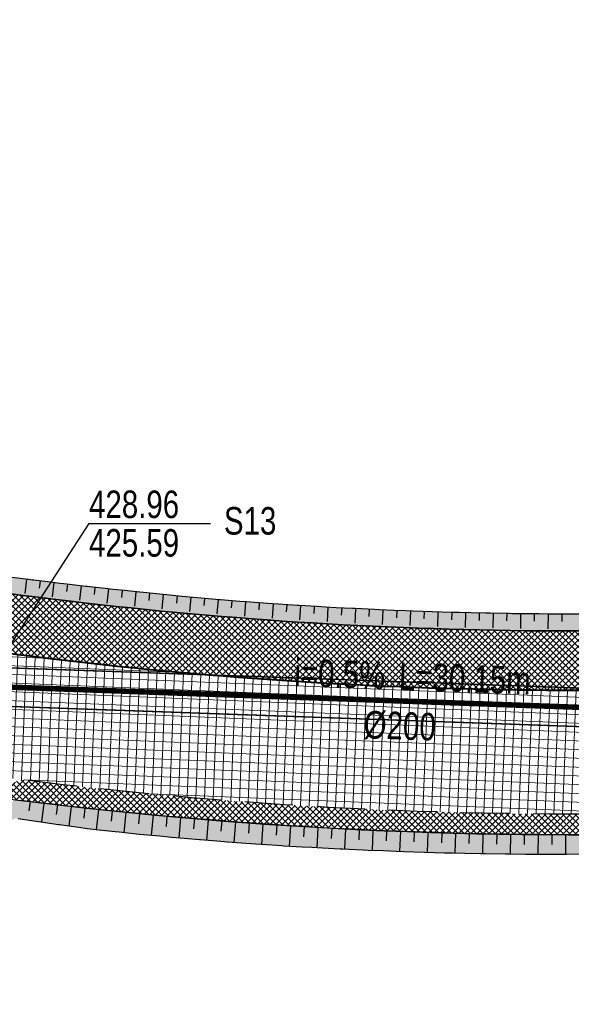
# Model space of a CAD drawing. Header units: metres. Extents: x 7331444 to 14836576, y 5479641 to 11132379.
# Tile 20 of 53: x 7418146 to 7418166, y 5566058 to 5566094. Entities that reach past the tile are written whole.
import ezdxf
from ezdxf.enums import TextEntityAlignment as Align

# ---------------------------------------------------------------- set-up
doc = ezdxf.new("R2010")
doc.units = ezdxf.units.M
doc.linetypes.add('1.5_0.5', pattern=[2, 1.5, -0.5])
doc.linetypes.add('DASHED2', pattern=[0.375, 0.25, -0.125])
for name, color, linetype, lineweight in [('$Koncepcja', 10, 'Continuous', 35), ('$Wymiarowanie', 7, 'Continuous', 9), ('projekt KS', 44, 'Continuous', 30)]:
    doc.layers.add(name, color=color, linetype=linetype, lineweight=lineweight)
for name, color, linetype in [('$ODNOŚNIKI', 7, 'Continuous'), ('$wysarzenie', 7, 'Continuous'), ('C-DROGI-KORYTARZE', 7, 'Continuous'), ('Zakres', 7, 'Continuous')]:
    doc.layers.add(name, color=color, linetype=linetype)

# ---------------------------------------------------------------- blocks, each defined once
blk = doc.blocks.new('droga Potiebni')
at = {"layer": '$Koncepcja', "lineweight": 9, "transparency": 33554610}
h = blk.add_hatch(dxfattribs=at)
h.set_pattern_fill('ANSI37', color=253, scale=0.05)
h.set_pattern_definition([(45, (0, 0), (-0.1122532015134, 0.1122532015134), []), (135, (0, 0), (-0.1122532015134, -0.1122532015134), [])])
h.paths.add_polyline_path([(7418342.136, 5566068.522), (7418341.406, 5566067.771), (7418358.945, 5566067.782), (7418358.945, 5566068.532)])
edge = h.paths.add_edge_path()
edge.add_line((7418225.189, 5566066.654), (7418224.479, 5566065.879))
edge.add_line((7418224.479, 5566065.879), (7418271.463, 5566067.5))
edge.add_arc((7418285.145, 5565670.736), 397, 90.03622, 91.97504, ccw=False)
edge.add_line((7418284.894, 5566067.735), (7418335.299, 5566067.767))
edge.add_line((7418335.299, 5566067.767), (7418334.523, 5566068.517))
edge.add_line((7418334.523, 5566068.517), (7418284.894, 5566068.485))
edge.add_arc((7418285.145, 5565670.736), 397.75, 90.03622, 91.97504)
edge.add_line((7418271.437, 5566068.249), (7418225.189, 5566066.654))
h.paths.add_polyline_path([(7418186.852, 5566065.332), (7418186.136, 5566064.55), (7418218.406, 5566065.67), (7418217.611, 5566066.393)])
edge = h.paths.add_edge_path()
edge.add_line((7418145.709, 5566065.965), (7418144.849, 5566065.319))
edge.add_arc((7418165.884, 5566226.956), 163, 262.5855, 271.97504)
edge.add_line((7418171.501, 5566064.053), (7418180.069, 5566064.348))
edge.add_line((7418180.069, 5566064.348), (7418179.275, 5566065.071))
edge.add_line((7418179.275, 5566065.071), (7418171.475, 5566064.802))
edge.add_arc((7418165.884, 5566226.956), 162.25, 262.8573, 271.97504, ccw=False)
edge = h.paths.add_edge_path()
edge.add_line((7418092.704, 5566079.448), (7418099.899, 5566077.303))
edge.add_line((7418099.899, 5566077.303), (7418098.953, 5566076.806))
edge.add_line((7418098.953, 5566076.806), (7418100.677, 5566076.294))
edge.add_line((7418100.677, 5566076.294), (7418100.152, 5566077.228))
edge.add_line((7418100.152, 5566077.228), (7418107.356, 5566075.08))
edge.add_line((7418107.356, 5566075.08), (7418106.415, 5566074.587))
edge.add_line((7418106.415, 5566074.587), (7418119.41, 5566070.721))
edge.add_arc((7418165.884, 5566226.956), 163, 253.43446, 254.12449)
edge.add_line((7418121.295, 5566070.173), (7418120.764, 5566071.106))
edge.add_arc((7418125.782, 5566090.313), 19.852, 251.9299, 255.3585, ccw=False)
edge.add_line((7418119.624, 5566071.44), (7418092.704, 5566079.448))
h.paths.add_polyline_path([(7418085.554, 5566081.574), (7418084.602, 5566081.075), (7418093.232, 5566078.508), (7418092.704, 5566079.448)])
h.paths.add_polyline_path([(7417955.253, 5566119.894), (7417954.732, 5566120.837), (7417952.072, 5566121.649), (7417950.917, 5566121.217)])
h.paths.add_polyline_path([(7417973.249, 5566114.416), (7417972.72, 5566115.349), (7417961.915, 5566118.646), (7417960.987, 5566118.168)])
h.paths.add_polyline_path([(7418004.335, 5566104.951), (7418003.833, 5566105.883), (7418000.35, 5566106.919), (7417979.939, 5566113.146), (7417978.998, 5566112.662), (7418000.134, 5566106.201)])
h.paths.add_polyline_path([(7418034.141, 5566096.105), (7418033.627, 5566097.02), (7418011.034, 5566103.741), (7418010.106, 5566103.255)])
h.paths.add_polyline_path([(7418049.982, 5566091.373), (7418049.448, 5566092.323), (7418040.828, 5566094.879), (7418039.903, 5566094.394)])
h.paths.add_polyline_path([(7418056.655, 5566090.171), (7418055.73, 5566089.686), (7418078.881, 5566082.777), (7418078.353, 5566083.716)])
edge = h.paths.add_edge_path()
edge.add_line((7417934.69, 5566226.178), (7417935.405, 5566226.954))
edge.add_arc((7417338.293, 5566199.337), 597.75, 2.648096, 3.159462)
edge.add_line((7417935.135, 5566232.282), (7417934.183, 5566249.584))
edge.add_line((7417934.183, 5566249.584), (7417933.434, 5566249.543))
edge.add_line((7417933.434, 5566249.543), (7417934.386, 5566232.241))
edge.add_arc((7417321.435, 5566198.437), 613.883, 2.590063, 3.156649, ccw=False)
edge = h.paths.add_edge_path()
edge.add_line((7417935.291, 5566199.782), (7417936.044, 5566200.526))
edge.add_arc((7417365.661, 5566199.484), 570.385, 0.10462, 2.00715)
edge.add_line((7417935.695, 5566219.462), (7417934.93, 5566220.174))
edge.add_arc((7417344.819, 5566199.51), 590.473, 0.026456, 2.005577, ccw=False)
edge = h.paths.add_edge_path()
edge.add_line((7417934.647, 5566145.275), (7417935.404, 5566146.082))
edge.add_line((7417935.404, 5566146.082), (7417935.994, 5566191.645))
edge.add_arc((7417913.758, 5566192.052), 22.239, 358.9497, 362.5098)
edge.add_line((7417935.976, 5566193.026), (7417935.267, 5566193.752))
edge.add_arc((7417338.294, 5566199.337), 597, 359.262648, 359.464005, ccw=False)
edge.add_line((7417935.244, 5566191.654), (7417934.647, 5566145.275))
edge = h.paths.add_edge_path()
edge.add_line((7417935.859, 5566138.591), (7417934.931, 5566139.462))
edge.add_arc((7417957.623, 5566143.218), 23, 189.3995, 238.5828)
edge.add_line((7417945.634, 5566123.59), (7417945.137, 5566124.801))
edge.add_arc((7417957.622, 5566143.217), 22.249, 191.999, 235.8665, ccw=False)
h = blk.add_hatch(dxfattribs=at)
h.set_pattern_fill('ANSI37', color=253, scale=0.05)
h.set_pattern_definition([(45, (7418366.50217, 5566070.78702), (-0.1122532, 0.1122532), []), (135, (7418366.50217, 5566070.78702), (-0.1122532, -0.1122532), [])])
edge = h.paths.add_edge_path()
edge.add_line((7418126.194, 5566076.502), (7418126.029, 5566075.884))
edge.add_line((7418126.029, 5566075.884), (7418127.092, 5566074.05))
edge.add_arc((7418205.228, 5566388.181), 323.703, 256.03186, 256.54015)
edge.add_line((7418129.881, 5566073.369), (7418131.635, 5566074.505))
edge.add_line((7418131.635, 5566074.505), (7418131.764, 5566075.143))
edge.add_arc((7418166.195, 5566228.308), 156.987, 255.23781, 257.33063, ccw=False)
h.paths.add_polyline_path([(7418104.421, 5566082.9), (7418104.235, 5566082.277), (7418105.244, 5566080.412), (7418119.886, 5566076.057), (7418121.689, 5566077.075), (7418121.861, 5566077.718)])
h.paths.add_polyline_path([(7418075.936, 5566091.373), (7418075.735, 5566090.697), (7418076.716, 5566088.898), (7418091.403, 5566084.53), (7418093.268, 5566085.54), (7418093.454, 5566086.162)])
h.paths.add_polyline_path([(7418036.681, 5566103.05), (7418036.493, 5566102.417), (7418037.506, 5566100.562), (7418069.616, 5566091.01), (7418071.421, 5566091.98), (7418071.623, 5566092.656)])
h.paths.add_polyline_path([(7418006.781, 5566111.945), (7418006.595, 5566111.321), (7418007.608, 5566109.465), (7418030.317, 5566102.7), (7418032.18, 5566103.7), (7418032.324, 5566104.346)])
h.paths.add_polyline_path([(7417977.524, 5566118.588), (7417978.066, 5566118.423), (7418000.42, 5566111.604), (7418002.282, 5566112.604), (7418002.467, 5566113.227), (7417976.685, 5566121.092), (7417976.491, 5566120.445)])
h.paths.add_polyline_path([(7417966.316, 5566124.276), (7417966.115, 5566123.679), (7417967.077, 5566121.777), (7417967.843, 5566121.542), (7417969.861, 5566120.926), (7417970.33, 5566120.783), (7417972.179, 5566121.733), (7417972.381, 5566122.405)])
edge = h.paths.add_edge_path()
edge.add_line((7417960.018, 5566124.261), (7417961.855, 5566125.129))
edge.add_line((7417961.855, 5566125.129), (7417962.07, 5566125.772))
edge.add_line((7417962.07, 5566125.772), (7417957.806, 5566127.503))
edge.add_arc((7417996.718, 5566217.283), 97.85, 242.17268, 246.56728, ccw=False)
edge.add_arc((7417957.625, 5566143.22), 14.103, 190.1288, 242.1668, ccw=False)
edge.add_arc((7418040.069, 5566157.938), 97.85, 179.26298, 190.12293, ccw=False)
edge.add_line((7417942.227, 5566159.196), (7417942.647, 5566191.84))
edge.add_arc((7417338.3, 5566199.337), 604.394, 359.289295, 360.823709)
edge.add_line((7417942.631, 5566208.026), (7417940.481, 5566207.995))
edge.add_arc((7417338.294, 5566199.337), 602.25, -0.71065, 0.823712, ccw=False)
edge.add_line((7417940.497, 5566191.867), (7417940.077, 5566159.225))
edge.add_arc((7418040.069, 5566157.938), 100, 179.26265, 190.12293)
edge.add_arc((7417957.623, 5566143.218), 16.251, 190.1239, 242.2372)
edge.add_arc((7417995.526, 5566214.688), 97.149, 242.09094, 248.56147)
edge = h.paths.add_edge_path()
edge.add_line((7418315.601, 5566075.155), (7418315.602, 5566074.505))
edge.add_line((7418315.602, 5566074.505), (7418317.103, 5566073.006))
edge.add_line((7418317.103, 5566073.006), (7418360.358, 5566073.033))
edge.add_arc((7418360.354, 5566079.033), 6, 270.0362, 360.4009)
edge.add_line((7418366.354, 5566079.075), (7418366.279, 5566089.731))
edge.add_line((7418366.279, 5566089.731), (7418364.255, 5566089.731))
edge.add_line((7418364.255, 5566089.731), (7418364.351, 5566079.017))
edge.add_arc((7418360.552, 5566078.983), 3.8, -89.9638, 0.5149, ccw=False)
edge.add_line((7418360.554, 5566075.183), (7418315.601, 5566075.155))
h.paths.add_polyline_path([(7418282.662, 5566075.128), (7418282.672, 5566074.478), (7418284.193, 5566072.984), (7418309.603, 5566073.001), (7418311.102, 5566074.502), (7418311.101, 5566075.152)])
edge = h.paths.add_edge_path()
edge.add_line((7418260.678, 5566074.532), (7418260.701, 5566073.894))
edge.add_line((7418260.701, 5566073.894), (7418262.255, 5566072.45))
edge.add_line((7418262.255, 5566072.45), (7418271.282, 5566072.747))
edge.add_arc((7418285.145, 5565670.736), 402.25, 91.20311, 91.97504, ccw=False)
edge.add_line((7418276.699, 5566072.897), (7418278.172, 5566074.413))
edge.add_line((7418278.172, 5566074.413), (7418278.16, 5566075.059))
edge.add_arc((7418281.853, 5565771.191), 303.891, 90.69623, 92.00735)
edge.add_line((7418271.208, 5566074.895), (7418260.678, 5566074.532))
edge = h.paths.add_edge_path()
edge.add_line((7418217.67, 5566070.898), (7418219.096, 5566072.434))
edge.add_line((7418219.096, 5566072.434), (7418219.071, 5566073.105))
edge.add_line((7418219.071, 5566073.105), (7418171.246, 5566071.448))
edge.add_arc((7418165.884, 5566226.968), 155.612, 258.99108, 271.97453, ccw=False)
edge.add_line((7418136.168, 5566074.219), (7418136.039, 5566073.581))
edge.add_line((7418136.039, 5566073.581), (7418137.216, 5566071.836))
edge.add_arc((7418165.879, 5566226.64), 157.435, 259.51029, 271.98081)
edge.add_line((7418171.32, 5566069.299), (7418217.67, 5566070.898))
h.paths.add_polyline_path([(7418223.569, 5566073.252), (7418223.593, 5566072.601), (7418225.15, 5566071.156), (7418254.761, 5566072.177), (7418256.204, 5566073.73), (7418256.18, 5566074.382)])
at = {"layer": '$Wymiarowanie', "lineweight": 9, "ltscale": 5, "transparency": 33554585}
h = blk.add_hatch(dxfattribs=at)
h.set_pattern_fill('ANSI37', color=253, scale=0.1, angle=42.6963)
h.set_pattern_definition([(87.696338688, (0, 0), (-0.317243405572, 0.012762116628), []), (177.696338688, (0, 0), (-0.012762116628, -0.317243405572), [])])
edge = h.paths.add_edge_path()
edge.add_line((7417938.676, 5566249.831), (7417934.183, 5566249.584))
edge.add_line((7417934.183, 5566249.584), (7417935.135, 5566232.282))
edge.add_arc((7417338.294, 5566199.337), 597.75, -0.737352, 3.159462, ccw=False)
edge.add_line((7417935.994, 5566191.645), (7417935.374, 5566143.504))
edge.add_arc((7417957.623, 5566143.218), 22.25, 179.2626, 253.033)
edge.add_line((7417951.13, 5566121.936), (7418000.35, 5566106.919))
edge.add_line((7418000.35, 5566106.919), (7418119.624, 5566071.44))
edge.add_arc((7418165.958, 5566227.539), 162.83, 253.46777, 271.94174)
edge.add_line((7418171.475, 5566064.802), (7418271.437, 5566068.249))
edge.add_arc((7418285.145, 5565670.736), 397.75, 90.03622, 91.97504, ccw=False)
edge.add_line((7418284.894, 5566068.485), (7418360.509, 5566068.533))
edge.add_arc((7418360.513, 5566062.533), 6, 0.7307, 90.0362, ccw=False)
edge.add_line((7418366.512, 5566062.61), (7418366.354, 5566079.075))
edge.add_arc((7418360.354, 5566079.033), 6, -89.9638, 0.4009, ccw=False)
edge.add_line((7418360.358, 5566073.033), (7418284.891, 5566072.985))
edge.add_arc((7418285.145, 5565670.736), 402.25, 90.03622, 91.97504)
edge.add_line((7418271.282, 5566072.747), (7418171.32, 5566069.299))
edge.add_arc((7418165.884, 5566226.956), 157.75, 253.43446, 271.97504, ccw=False)
edge.add_line((7418120.907, 5566075.753), (7418001.648, 5566111.228))
edge.add_line((7418001.648, 5566111.228), (7417967.536, 5566121.636))
edge.add_arc((7417996.718, 5566217.283), 100, 242.17268, 253.03296, ccw=False)
edge.add_arc((7417957.464, 5566143.102), 16.074, 189.8159, 242.4797, ccw=False)
edge.add_arc((7418040.069, 5566157.938), 100, 179.26265, 190.12293, ccw=False)
edge.add_line((7417940.077, 5566159.225), (7417940.494, 5566191.587))
edge.add_arc((7417338.294, 5566199.337), 602.25, 359.262648, 362.910597)
edge.add_arc((7417945.759, 5566230.222), 6, 93.1595, 182.9106, ccw=False)
edge.add_line((7417945.428, 5566236.213), (7417948.424, 5566236.379))
edge.add_line((7417948.424, 5566236.379), (7417948.203, 5566240.372))
edge.add_line((7417948.203, 5566240.372), (7417945.216, 5566240.207))
edge.add_arc((7417944.885, 5566246.198), 6, 183.1595, 273.1595, ccw=False)
edge.add_line((7417938.894, 5566245.867), (7417938.676, 5566249.831))
at = {"lineweight": 9, "transparency": 33554610}
h = blk.add_hatch(color=253, dxfattribs=at)
h.dxf.hatch_style = 1
edge = h.paths.add_edge_path()
edge.add_line((7418218.572, 5566073.08), (7418218.532, 5566074.135))
edge.add_line((7418218.532, 5566074.135), (7418218.36, 5566073.566))
edge.add_line((7418218.36, 5566073.566), (7418218.295, 5566073.525))
edge.add_line((7418218.295, 5566073.525), (7418216.127, 5566073.479))
edge.add_line((7418216.127, 5566073.479), (7418211.701, 5566073.368))
edge.add_line((7418211.701, 5566073.368), (7418207.871, 5566073.28))
edge.add_line((7418207.871, 5566073.28), (7418203.684, 5566073.186))
edge.add_line((7418203.684, 5566073.186), (7418200.373, 5566073.109))
edge.add_line((7418200.373, 5566073.109), (7418195.914, 5566072.988))
edge.add_line((7418195.914, 5566072.988), (7418190.795, 5566072.842))
edge.add_line((7418190.795, 5566072.842), (7418188.917, 5566072.786))
edge.add_line((7418188.917, 5566072.786), (7418185.879, 5566072.692))
edge.add_line((7418185.879, 5566072.692), (7418181.421, 5566072.544))
edge.add_line((7418181.421, 5566072.544), (7418175.638, 5566072.33))
edge.add_line((7418175.638, 5566072.33), (7418168.796, 5566072.041))
edge.add_line((7418168.796, 5566072.041), (7418168.066, 5566072.016))
edge.add_line((7418168.066, 5566072.016), (7418165.432, 5566071.967))
edge.add_line((7418165.432, 5566071.967), (7418163.175, 5566071.991))
edge.add_line((7418163.175, 5566071.991), (7418159.765, 5566072.086))
edge.add_line((7418159.765, 5566072.086), (7418157.045, 5566072.212))
edge.add_line((7418157.045, 5566072.212), (7418153.732, 5566072.431))
edge.add_line((7418153.732, 5566072.431), (7418151.002, 5566072.673))
edge.add_line((7418151.002, 5566072.673), (7418146.503, 5566073.167))
edge.add_line((7418146.503, 5566073.167), (7418141.53, 5566073.854))
edge.add_line((7418141.53, 5566073.854), (7418139.541, 5566074.169))
edge.add_line((7418139.541, 5566074.169), (7418137.348, 5566074.604))
edge.add_line((7418137.348, 5566074.604), (7418137.189, 5566074.767))
edge.add_line((7418137.189, 5566074.767), (7418137.201, 5566076.799))
edge.add_line((7418137.201, 5566076.799), (7418136.659, 5566074.125))
edge.add_arc((7418165.884, 5566226.956), 155.6, 259.17469, 271.97504)
edge.add_line((7418171.246, 5566071.448), (7418218.572, 5566073.08))
h = blk.add_hatch(color=253, dxfattribs=at)
h.dxf.hatch_style = 1
edge = h.paths.add_edge_path()
edge.add_line((7418179.352, 5566063.658), (7418179.774, 5566063.312))
edge.add_line((7418179.774, 5566063.312), (7418180.649, 5566058.437))
edge.add_line((7418180.649, 5566058.437), (7418180.433, 5566063.341))
edge.add_line((7418180.433, 5566063.341), (7418179.354, 5566064.323))
edge.add_line((7418179.354, 5566064.323), (7418171.501, 5566064.053))
edge.add_arc((7418165.884, 5566226.956), 163, 262.83759, 271.97504, ccw=False)
edge.add_line((7418145.56, 5566065.228), (7418144.479, 5566064.415))
edge.add_line((7418144.479, 5566064.415), (7418143.654, 5566058.608))
edge.add_line((7418143.654, 5566058.608), (7418145.132, 5566064.323))
edge.add_line((7418145.132, 5566064.323), (7418145.574, 5566064.553))
edge.add_arc((7418162.834, 5566175.359), 112.142, 261.14622, 262.66706)
edge.add_arc((7418165.392, 5566219.071), 155.853, 263.7855, 265.96166)
edge.add_line((7418154.416, 5566063.605), (7418157.849, 5566063.414))
edge.add_line((7418157.849, 5566063.414), (7418160.203, 5566063.321))
edge.add_line((7418160.203, 5566063.321), (7418164.333, 5566063.238))
edge.add_line((7418164.333, 5566063.238), (7418170.252, 5566063.328))
edge.add_line((7418170.252, 5566063.328), (7418175.073, 5566063.494))
edge.add_line((7418175.073, 5566063.494), (7418179.352, 5566063.658))
at = {"layer": '$Koncepcja', "color": 253, "lineweight": 35, "ltscale": 7, "flags": 128}
blk.add_lwpolyline([(7418136.168, 5566074.219, 0.056716), (7418171.246, 5566071.448), (7418219.071, 5566073.097)], format="xyb", dxfattribs=at)
at = {"layer": '$Koncepcja', "color": 253, "linetype": 'DASHED2', "lineweight": 25, "ltscale": 7, "flags": 128}
blk.add_lwpolyline([(7418179.275, 5566065.071), (7418171.475, 5566064.802, -0.039805), (7418145.709, 5566065.965, -0.039545)], format="xyb", dxfattribs=at)
at = {"layer": '$Koncepcja', "color": 253, "lineweight": 40}
blk.add_arc((7418165.884, 5566226.956), 157.75, 259.52937, 271.97504, dxfattribs=at)
at = {"layer": '$Koncepcja', "color": 253, "lineweight": 25, "ltscale": 7}
blk.add_arc((7418165.884, 5566226.956), 163, 262.5855, 271.97504, dxfattribs=at)
at = {"layer": 'C-DROGI-KORYTARZE', "color": 253, "linetype": 'Continuous', "lineweight": -3}
for p, q in [((7418146.058, 5566073.223, 429.391), (7418145.362, 5566073.312, 429.402)), ((7418145.986, 5566073.232, 429.393), (7418145.92, 5566072.722, 429.05)), ((7418146.2, 5566073.204, 429.389), (7418146.058, 5566073.223, 429.391)), ((7418146.253, 5566073.198, 429.388), (7418146.2, 5566073.204, 429.389)), ((7418146.754, 5566073.136, 429.381), (7418146.253, 5566073.198, 429.388)), ((7418146.482, 5566073.17, 429.385), (7418146.45, 5566072.915, 429.213)), ((7418147.214, 5566073.081, 429.374), (7418146.754, 5566073.136, 429.381)), ((7418146.979, 5566073.11, 429.377), (7418146.916, 5566072.597, 429.033)), ((7418147.45, 5566073.053, 429.37), (7418147.214, 5566073.081, 429.374)), ((7418147.475, 5566073.05, 429.37), (7418147.444, 5566072.793, 429.197)), ((7418148.147, 5566072.973, 429.359), (7418147.45, 5566073.053, 429.37)), ((7418147.972, 5566072.993, 429.362), (7418147.912, 5566072.478, 429.016)), ((7418148.176, 5566072.969, 429.359), (7418148.147, 5566072.973, 429.359)), ((7418148.845, 5566072.895, 429.349), (7418148.176, 5566072.969, 429.359)), ((7418148.469, 5566072.937, 429.354), (7418148.44, 5566072.679, 429.181)), ((7418149.139, 5566072.863, 429.344), (7418148.845, 5566072.895, 429.349)), ((7418148.966, 5566072.882, 429.347), (7418148.909, 5566072.365, 429)), ((7418149.542, 5566072.82, 429.338), (7418149.139, 5566072.863, 429.344)), ((7418149.463, 5566072.829, 429.339), (7418149.435, 5566072.57, 429.166)), ((7418150.103, 5566072.762, 429.329), (7418149.542, 5566072.82, 429.338)), ((7418149.96, 5566072.777, 429.332), (7418149.907, 5566072.258, 428.984)), ((7418150.24, 5566072.748, 429.327), (7418150.103, 5566072.762, 429.329)), ((7418150.938, 5566072.679, 429.317), (7418150.24, 5566072.748, 429.327)), ((7418150.458, 5566072.727, 429.324), (7418150.432, 5566072.467, 429.15)), ((7418150.955, 5566072.677, 429.316), (7418150.905, 5566072.159, 428.969)), ((7418151.067, 5566072.666, 429.315), (7418150.938, 5566072.679, 429.317)), ((7418151.636, 5566072.613, 429.306), (7418151.067, 5566072.666, 429.315)), ((7418151.453, 5566072.63, 429.309), (7418151.429, 5566072.371, 429.135)), ((7418152.031, 5566072.577, 429.3), (7418151.636, 5566072.613, 429.306)), ((7418151.951, 5566072.584, 429.301), (7418151.904, 5566072.066, 428.954)), ((7418152.334, 5566072.55, 429.295), (7418152.031, 5566072.577, 429.3)), ((7418152.996, 5566072.492, 429.285), (7418152.334, 5566072.55, 429.295)), ((7418152.449, 5566072.54, 429.293), (7418152.426, 5566072.28, 429.12)), ((7418152.947, 5566072.496, 429.286), (7418152.904, 5566071.978, 428.939)), ((7418153.033, 5566072.489, 429.285), (7418152.996, 5566072.492, 429.285)), ((7418153.732, 5566072.431, 429.274), (7418153.033, 5566072.489, 429.285)), ((7418153.445, 5566072.455, 429.278), (7418153.424, 5566072.196, 429.105)), ((7418153.962, 5566072.413, 429.27), (7418153.732, 5566072.431, 429.274)), ((7418153.944, 5566072.415, 429.271), (7418153.904, 5566071.898, 428.925)), ((7418154.431, 5566072.376, 429.263), (7418153.962, 5566072.413, 429.27)), ((7418154.442, 5566072.376, 429.263), (7418154.423, 5566072.118, 429.091)), ((7418154.928, 5566072.34, 429.256), (7418154.431, 5566072.376, 429.263)), ((7418154.941, 5566072.339, 429.256), (7418154.904, 5566071.824, 428.911)), ((7418155.13, 5566072.326, 429.254), (7418154.928, 5566072.34, 429.256)), ((7418155.83, 5566072.282, 429.246), (7418155.13, 5566072.326, 429.254)), ((7418155.44, 5566072.307, 429.25), (7418155.422, 5566072.048, 429.077)), ((7418155.895, 5566072.278, 429.245), (7418155.83, 5566072.282, 429.246)), ((7418156.529, 5566072.24, 429.238), (7418155.895, 5566072.278, 429.245)), ((7418155.939, 5566072.275, 429.245), (7418155.905, 5566071.756, 428.898)), ((7418156.438, 5566072.246, 429.239), (7418156.422, 5566071.985, 429.066)), ((7418156.862, 5566072.222, 429.235), (7418156.529, 5566072.24, 429.238)), ((7418157.229, 5566072.201, 429.231), (7418156.862, 5566072.222, 429.235)), ((7418156.937, 5566072.218, 429.234), (7418156.907, 5566071.695, 428.885)), ((7418157.829, 5566072.17, 429.224), (7418157.229, 5566072.201, 429.231)), ((7418157.436, 5566072.191, 429.229), (7418157.422, 5566071.929, 429.054)), ((7418157.928, 5566072.166, 429.223), (7418157.829, 5566072.17, 429.224)), ((7418157.936, 5566072.165, 429.223), (7418157.909, 5566071.64, 428.873)), ((7418158.628, 5566072.133, 429.216), (7418157.928, 5566072.166, 429.223)), ((7418158.435, 5566072.142, 429.218), (7418158.423, 5566071.879, 429.042)), ((7418158.797, 5566072.125, 429.214), (7418158.628, 5566072.133, 429.216)), ((7418159.328, 5566072.103, 429.209), (7418158.797, 5566072.125, 429.214)), ((7418158.935, 5566072.119, 429.213), (7418158.911, 5566071.592, 428.861)), ((7418159.765, 5566072.086, 429.204), (7418159.328, 5566072.103, 429.209)), ((7418159.434, 5566072.099, 429.208), (7418159.423, 5566071.835, 429.031)), ((7418160.027, 5566072.076, 429.201), (7418159.765, 5566072.086, 429.204)), ((7418159.934, 5566072.08, 429.202), (7418159.914, 5566071.551, 428.849)), ((7418160.727, 5566072.052, 429.194), (7418160.027, 5566072.076, 429.201)), ((7418160.434, 5566072.062, 429.197), (7418160.424, 5566071.797, 429.02)), ((7418160.733, 5566072.052, 429.194), (7418160.727, 5566072.052, 429.194)), ((7418161.427, 5566072.031, 429.187), (7418160.733, 5566072.052, 429.194)), ((7418160.933, 5566072.046, 429.192), (7418160.916, 5566071.515, 428.838)), ((7418161.433, 5566072.031, 429.187), (7418161.425, 5566071.765, 429.01)), ((7418161.701, 5566072.024, 429.184), (7418161.427, 5566072.031, 429.187)), ((7418162.126, 5566072.013, 429.18), (7418161.701, 5566072.024, 429.184)), ((7418161.933, 5566072.018, 429.182), (7418161.919, 5566071.487, 428.827)), ((7418162.67, 5566072, 429.174), (7418162.126, 5566072.013, 429.18)), ((7418162.433, 5566072.006, 429.177), (7418162.427, 5566071.74, 428.999)), ((7418162.826, 5566071.998, 429.173), (7418162.67, 5566072, 429.174)), ((7418163.525, 5566071.985, 429.166), (7418162.826, 5566071.998, 429.173)), ((7418162.933, 5566071.996, 429.171), (7418162.923, 5566071.464, 428.817)), ((7418163.433, 5566071.987, 429.166), (7418163.428, 5566071.721, 428.989)), ((7418163.638, 5566071.983, 429.164), (7418163.525, 5566071.985, 429.166)), ((7418164.224, 5566071.976, 429.158), (7418163.638, 5566071.983, 429.164)), ((7418163.933, 5566071.979, 429.161), (7418163.926, 5566071.448, 428.807)), ((7418164.607, 5566071.972, 429.155), (7418164.224, 5566071.976, 429.158)), ((7418164.432, 5566071.974, 429.156), (7418164.43, 5566071.708, 428.979)), ((7418164.923, 5566071.969, 429.152), (7418164.607, 5566071.972, 429.155)), ((7418165.575, 5566071.966, 429.145), (7418164.923, 5566071.969, 429.152)), ((7418164.932, 5566071.969, 429.151), (7418164.929, 5566071.439, 428.798)), ((7418165.432, 5566071.967, 429.147), (7418165.432, 5566071.702, 428.97)), ((7418165.622, 5566071.966, 429.145), (7418165.575, 5566071.966, 429.145)), ((7418166.32, 5566071.968, 429.14), (7418165.622, 5566071.966, 429.145)), ((7418146.251, 5566065.142, 428.934), (7418145.767, 5566065.202, 428.942)), ((7418146.251, 5566065.142, 428.634), (7418145.767, 5566065.202, 428.642)), ((7418146.116, 5566065.159, 428.936), (7418146.075, 5566064.821, 428.709)), ((7418146.499, 5566065.112, 428.93), (7418146.251, 5566065.142, 428.934)), ((7418146.499, 5566065.112, 428.63), (7418146.251, 5566065.142, 428.634)), ((7418147.232, 5566065.026, 428.918), (7418146.499, 5566065.112, 428.93)), ((7418147.232, 5566065.026, 428.618), (7418146.499, 5566065.112, 428.63)), ((7418146.613, 5566065.099, 428.928), (7418146.53, 5566064.409, 428.465)), ((7418147.109, 5566065.041, 428.92), (7418147.068, 5566064.688, 428.684)), ((7418147.263, 5566065.023, 428.918), (7418147.232, 5566065.026, 428.918)), ((7418147.263, 5566065.023, 428.618), (7418147.232, 5566065.026, 428.618)), ((7418147.965, 5566064.944, 428.907), (7418147.263, 5566065.023, 428.918)), ((7418147.965, 5566064.944, 428.607), (7418147.263, 5566065.023, 428.618)), ((7418147.606, 5566064.984, 428.913), (7418147.525, 5566064.265, 428.43)), ((7418148.275, 5566064.91, 428.902), (7418147.965, 5566064.944, 428.907)), ((7418148.275, 5566064.91, 428.602), (7418147.965, 5566064.944, 428.607)), ((7418148.103, 5566064.928, 428.905), (7418148.063, 5566064.562, 428.659)), ((7418148.699, 5566064.864, 428.896), (7418148.275, 5566064.91, 428.902)), ((7418148.699, 5566064.864, 428.596), (7418148.275, 5566064.91, 428.602)), ((7418148.6, 5566064.875, 428.897), (7418148.521, 5566064.134, 428.401)), ((7418149.288, 5566064.803, 428.887), (7418148.699, 5566064.864, 428.896)), ((7418149.288, 5566064.803, 428.587), (7418148.699, 5566064.864, 428.596)), ((7418149.097, 5566064.823, 428.89), (7418149.059, 5566064.452, 428.641)), ((7418149.432, 5566064.788, 428.885), (7418149.288, 5566064.803, 428.887)), ((7418149.432, 5566064.788, 428.585), (7418149.288, 5566064.803, 428.587)), ((7418150.166, 5566064.715, 428.874), (7418149.432, 5566064.788, 428.885)), ((7418150.166, 5566064.715, 428.574), (7418149.432, 5566064.788, 428.585)), ((7418149.595, 5566064.772, 428.882), (7418149.52, 5566064.029, 428.385)), ((7418150.092, 5566064.723, 428.875), (7418150.056, 5566064.351, 428.626)), ((7418150.302, 5566064.702, 428.872), (7418150.166, 5566064.715, 428.874)), ((7418150.302, 5566064.702, 428.572), (7418150.166, 5566064.715, 428.574)), ((7418150.901, 5566064.646, 428.864), (7418150.302, 5566064.702, 428.872)), ((7418150.901, 5566064.646, 428.564), (7418150.302, 5566064.702, 428.572)), ((7418150.59, 5566064.675, 428.868), (7418150.52, 5566063.93, 428.369)), ((7418151.316, 5566064.608, 428.858), (7418150.901, 5566064.646, 428.864)), ((7418151.316, 5566064.608, 428.558), (7418150.901, 5566064.646, 428.564)), ((7418151.088, 5566064.629, 428.861), (7418151.054, 5566064.256, 428.611)), ((7418151.635, 5566064.58, 428.853), (7418151.316, 5566064.608, 428.858)), ((7418151.635, 5566064.58, 428.553), (7418151.316, 5566064.608, 428.558)), ((7418146.169, 5566064.463, 428.478), (7418145.684, 5566064.536, 428.495)), ((7418146.417, 5566064.425, 428.469), (7418146.169, 5566064.463, 428.478)), ((7418147.15, 5566064.318, 428.443), (7418146.417, 5566064.425, 428.469)), ((7418147.181, 5566064.314, 428.442), (7418147.15, 5566064.318, 428.443)), ((7418147.884, 5566064.214, 428.418), (7418147.181, 5566064.314, 428.442)), ((7418151.586, 5566064.584, 428.854), (7418151.52, 5566063.837, 428.354)), ((7418152.331, 5566064.52, 428.844), (7418151.635, 5566064.58, 428.853)), ((7418152.331, 5566064.52, 428.544), (7418151.635, 5566064.58, 428.553)), ((7418152.084, 5566064.541, 428.847), (7418152.052, 5566064.167, 428.597)), ((7418152.37, 5566064.517, 428.843), (7418152.331, 5566064.52, 428.844)), ((7418152.37, 5566064.517, 428.543), (7418152.331, 5566064.52, 428.544)), ((7418153.105, 5566064.457, 428.833), (7418152.37, 5566064.517, 428.843)), ((7418153.105, 5566064.457, 428.533), (7418152.37, 5566064.517, 428.543)), ((7418152.582, 5566064.5, 428.84), (7418152.521, 5566063.75, 428.339)), ((7418153.081, 5566064.459, 428.833), (7418153.051, 5566064.084, 428.582)), ((7418153.347, 5566064.439, 428.83), (7418153.105, 5566064.457, 428.833)), ((7418153.347, 5566064.439, 428.53), (7418153.105, 5566064.457, 428.533)), ((7418153.84, 5566064.401, 428.823), (7418153.347, 5566064.439, 428.83)), ((7418153.84, 5566064.401, 428.523), (7418153.347, 5566064.439, 428.53)), ((7418153.579, 5566064.421, 428.827), (7418153.522, 5566063.669, 428.324)), ((7418154.363, 5566064.363, 428.817), (7418153.84, 5566064.401, 428.823)), ((7418154.363, 5566064.363, 428.517), (7418153.84, 5566064.401, 428.523)), ((7418154.078, 5566064.384, 428.82), (7418154.05, 5566064.008, 428.569)), ((7418154.575, 5566064.348, 428.814), (7418154.363, 5566064.363, 428.817)), ((7418154.575, 5566064.348, 428.514), (7418154.363, 5566064.363, 428.517)), ((7418154.576, 5566064.348, 428.814), (7418154.524, 5566063.598, 428.313)), ((7418155.311, 5566064.299, 428.805), (7418154.575, 5566064.348, 428.814)), ((7418155.311, 5566064.299, 428.505), (7418154.575, 5566064.348, 428.514)), ((7418155.075, 5566064.315, 428.808), (7418155.05, 5566063.941, 428.558)), ((7418155.379, 5566064.295, 428.804), (7418155.311, 5566064.299, 428.805)), ((7418155.379, 5566064.295, 428.504), (7418155.311, 5566064.299, 428.505)), ((7418156.046, 5566064.253, 428.795), (7418155.379, 5566064.295, 428.804)), ((7418156.046, 5566064.253, 428.495), (7418155.379, 5566064.295, 428.504)), ((7418155.574, 5566064.282, 428.801), (7418155.527, 5566063.536, 428.303)), ((7418156.396, 5566064.232, 428.791), (7418156.046, 5566064.253, 428.795)), ((7418156.396, 5566064.232, 428.491), (7418156.046, 5566064.253, 428.495)), ((7418156.073, 5566064.251, 428.795), (7418156.051, 5566063.879, 428.546)), ((7418156.782, 5566064.21, 428.787), (7418156.396, 5566064.232, 428.791)), ((7418156.782, 5566064.21, 428.487), (7418156.396, 5566064.232, 428.491)), ((7418148.195, 5566064.171, 428.407), (7418147.884, 5566064.214, 428.418)), ((7418148.62, 5566064.123, 428.399), (7418148.195, 5566064.171, 428.407)), ((7418149.212, 5566064.061, 428.39), (7418148.62, 5566064.123, 428.399)), ((7418149.357, 5566064.046, 428.387), (7418149.212, 5566064.061, 428.39)), ((7418150.094, 5566063.971, 428.376), (7418149.357, 5566064.046, 428.387)), ((7418150.231, 5566063.958, 428.374), (7418150.094, 5566063.971, 428.376)), ((7418150.832, 5566063.9, 428.364), (7418150.231, 5566063.958, 428.374)), ((7418151.249, 5566063.861, 428.358), (7418150.832, 5566063.9, 428.364)), ((7418156.572, 5566064.222, 428.789), (7418156.53, 5566063.479, 428.293)), ((7418157.413, 5566064.176, 428.779), (7418156.782, 5566064.21, 428.787)), ((7418157.413, 5566064.176, 428.479), (7418156.782, 5566064.21, 428.487)), ((7418157.072, 5566064.194, 428.783), (7418157.052, 5566063.824, 428.536)), ((7418157.518, 5566064.171, 428.778), (7418157.413, 5566064.176, 428.779)), ((7418157.518, 5566064.171, 428.478), (7418157.413, 5566064.176, 428.479)), ((7418158.253, 5566064.134, 428.769), (7418157.518, 5566064.171, 428.778)), ((7418158.253, 5566064.134, 428.469), (7418157.518, 5566064.171, 428.478)), ((7418157.571, 5566064.168, 428.777), (7418157.533, 5566063.428, 428.283)), ((7418158.07, 5566064.143, 428.772), (7418158.053, 5566063.774, 428.525)), ((7418158.431, 5566064.126, 428.767), (7418158.253, 5566064.134, 428.769)), ((7418158.431, 5566064.126, 428.467), (7418158.253, 5566064.134, 428.469)), ((7418158.989, 5566064.102, 428.761), (7418158.431, 5566064.126, 428.767)), ((7418158.989, 5566064.102, 428.461), (7418158.431, 5566064.126, 428.467)), ((7418158.57, 5566064.12, 428.766), (7418158.537, 5566063.383, 428.274)), ((7418159.449, 5566064.083, 428.756), (7418158.989, 5566064.102, 428.761)), ((7418159.449, 5566064.083, 428.456), (7418158.989, 5566064.102, 428.461)), ((7418159.069, 5566064.098, 428.76), (7418159.054, 5566063.731, 428.515)), ((7418159.725, 5566064.072, 428.753), (7418159.449, 5566064.083, 428.756)), ((7418159.725, 5566064.072, 428.453), (7418159.449, 5566064.083, 428.456)), ((7418159.569, 5566064.078, 428.755), (7418159.54, 5566063.344, 428.265)), ((7418160.461, 5566064.046, 428.745), (7418159.725, 5566064.072, 428.753)), ((7418160.461, 5566064.046, 428.445), (7418159.725, 5566064.072, 428.453)), ((7418160.069, 5566064.06, 428.75), (7418160.055, 5566063.693, 428.505)), ((7418160.467, 5566064.046, 428.745), (7418160.461, 5566064.046, 428.745)), ((7418160.467, 5566064.046, 428.445), (7418160.461, 5566064.046, 428.445)), ((7418161.196, 5566064.023, 428.738), (7418160.467, 5566064.046, 428.745)), ((7418161.196, 5566064.023, 428.438), (7418160.467, 5566064.046, 428.445)), ((7418160.568, 5566064.043, 428.744), (7418160.544, 5566063.311, 428.256)), ((7418161.068, 5566064.027, 428.739), (7418161.057, 5566063.662, 428.495)), ((7418161.485, 5566064.015, 428.735), (7418161.196, 5566064.023, 428.738)), ((7418161.485, 5566064.015, 428.435), (7418161.196, 5566064.023, 428.438)), ((7418161.932, 5566064.004, 428.73), (7418161.485, 5566064.015, 428.735)), ((7418161.932, 5566064.004, 428.43), (7418161.485, 5566064.015, 428.435)), ((7418161.568, 5566064.013, 428.734), (7418161.548, 5566063.283, 428.247)), ((7418162.503, 5566063.991, 428.725), (7418161.932, 5566064.004, 428.73)), ((7418162.503, 5566063.991, 428.425), (7418161.932, 5566064.004, 428.43)), ((7418162.068, 5566064.001, 428.729), (7418162.059, 5566063.636, 428.486)), ((7418162.667, 5566063.987, 428.723), (7418162.503, 5566063.991, 428.725)), ((7418162.667, 5566063.987, 428.423), (7418162.503, 5566063.991, 428.425)), ((7418162.568, 5566063.989, 428.724), (7418162.553, 5566063.261, 428.239)), ((7418163.403, 5566063.975, 428.716), (7418162.667, 5566063.987, 428.723)), ((7418163.403, 5566063.975, 428.416), (7418162.667, 5566063.987, 428.423)), ((7418163.067, 5566063.98, 428.719), (7418163.061, 5566063.617, 428.477)), ((7418163.522, 5566063.973, 428.715), (7418163.403, 5566063.975, 428.716)), ((7418163.522, 5566063.973, 428.415), (7418163.403, 5566063.975, 428.416)), ((7418164.138, 5566063.965, 428.709), (7418163.522, 5566063.973, 428.715)), ((7418164.138, 5566063.965, 428.409), (7418163.522, 5566063.973, 428.415)), ((7418163.567, 5566063.972, 428.715), (7418163.557, 5566063.246, 428.23)), ((7418164.067, 5566063.966, 428.71), (7418164.063, 5566063.603, 428.468)), ((7418164.541, 5566063.961, 428.706), (7418164.138, 5566063.965, 428.709)), ((7418164.541, 5566063.961, 428.406), (7418164.138, 5566063.965, 428.409)), ((7418164.873, 5566063.959, 428.703), (7418164.541, 5566063.961, 428.706)), ((7418164.873, 5566063.959, 428.403), (7418164.541, 5566063.961, 428.406)), ((7418164.567, 5566063.961, 428.705), (7418164.561, 5566063.236, 428.222)), ((7418165.559, 5566063.956, 428.697), (7418164.873, 5566063.959, 428.703)), ((7418165.559, 5566063.956, 428.397), (7418164.873, 5566063.959, 428.403)), ((7418165.067, 5566063.958, 428.701), (7418165.066, 5566063.598, 428.461)), ((7418165.608, 5566063.956, 428.696), (7418165.559, 5566063.956, 428.697)), ((7418165.608, 5566063.956, 428.396), (7418165.559, 5566063.956, 428.397)), ((7418165.567, 5566063.956, 428.697), (7418165.566, 5566063.243, 428.221)), ((7418166.343, 5566063.956, 428.69), (7418165.608, 5566063.956, 428.696)), ((7418166.343, 5566063.956, 428.39), (7418165.608, 5566063.956, 428.396)), ((7418151.57, 5566063.832, 428.353), (7418151.249, 5566063.861, 428.358)), ((7418152.269, 5566063.771, 428.342), (7418151.57, 5566063.832, 428.353)), ((7418152.308, 5566063.768, 428.342), (7418152.269, 5566063.771, 428.342)), ((7418153.046, 5566063.706, 428.331), (7418152.308, 5566063.768, 428.342)), ((7418153.289, 5566063.687, 428.327), (7418153.046, 5566063.706, 428.331)), ((7418153.784, 5566063.648, 428.32), (7418153.289, 5566063.687, 428.327)), ((7418154.31, 5566063.612, 428.315), (7418153.784, 5566063.648, 428.32)), ((7418154.523, 5566063.598, 428.313), (7418154.31, 5566063.612, 428.315)), ((7418155.262, 5566063.552, 428.305), (7418154.523, 5566063.598, 428.313)), ((7418155.331, 5566063.547, 428.305), (7418155.262, 5566063.552, 428.305)), ((7418156.001, 5566063.508, 428.298), (7418155.331, 5566063.547, 428.305)), ((7418156.353, 5566063.489, 428.295), (7418156.001, 5566063.508, 428.298)), ((7418156.74, 5566063.468, 428.291), (7418156.353, 5566063.489, 428.295)), ((7418157.375, 5566063.436, 428.285), (7418156.74, 5566063.468, 428.291)), ((7418157.48, 5566063.431, 428.284), (7418157.375, 5566063.436, 428.285)), ((7418158.219, 5566063.397, 428.277), (7418157.48, 5566063.431, 428.284)), ((7418158.397, 5566063.389, 428.275), (7418158.219, 5566063.397, 428.277)), ((7418158.958, 5566063.366, 428.27), (7418158.397, 5566063.389, 428.275)), ((7418159.42, 5566063.348, 428.266), (7418158.958, 5566063.366, 428.27)), ((7418159.697, 5566063.338, 428.264), (7418159.42, 5566063.348, 428.266)), ((7418160.436, 5566063.314, 428.257), (7418159.697, 5566063.338, 428.264)), ((7418160.442, 5566063.314, 428.257), (7418160.436, 5566063.314, 428.257)), ((7418161.175, 5566063.293, 428.25), (7418160.442, 5566063.314, 428.257)), ((7418161.465, 5566063.285, 428.248), (7418161.175, 5566063.293, 428.25)), ((7418161.914, 5566063.274, 428.244), (7418161.465, 5566063.285, 428.248)), ((7418162.488, 5566063.263, 428.239), (7418161.914, 5566063.274, 428.244)), ((7418162.653, 5566063.26, 428.238), (7418162.488, 5566063.263, 428.239)), ((7418163.392, 5566063.248, 428.232), (7418162.653, 5566063.26, 428.238)), ((7418163.512, 5566063.246, 428.231), (7418163.392, 5566063.248, 428.232)), ((7418164.13, 5566063.239, 428.225), (7418163.512, 5566063.246, 428.231)), ((7418164.535, 5566063.236, 428.222), (7418164.13, 5566063.239, 428.225)), ((7418164.869, 5566063.237, 428.222), (7418164.535, 5566063.236, 428.222)), ((7418165.558, 5566063.243, 428.221), (7418164.869, 5566063.237, 428.222)), ((7418165.607, 5566063.243, 428.221), (7418165.558, 5566063.243, 428.221)), ((7418166.345, 5566063.252, 428.221), (7418165.607, 5566063.243, 428.221))]:
    blk.add_line(p, q, dxfattribs=at)
blk = doc.blocks.new('P. KS')
at = {"layer": 'projekt KS', "color": 7, "const_width": 0.2, "elevation": 857}
blk.add_lwpolyline([(7418174.063, 5566068.3), (7418144.924, 5566069.332)], dxfattribs=at)

msp = doc.modelspace()

# ---------------------------------------------------------------- linework, layer by layer
at = {"layer": '$ODNOŚNIKI'}
msp.add_lwpolyline([(7418144.424, 5566069.349), (7418148.258, 5566075.255), (7418152.668, 5566075.255)], dxfattribs=at)
at = {"color": 6, "lineweight": 50}
msp.add_circle((7417939.891, 5566137.208), 86496.154, dxfattribs=at)
at = {"layer": 'Zakres', "color": 6, "linetype": '1.5_0.5', "lineweight": 20, "const_width": 0.05, "flags": 128}
for points in [[(7417938.889, 5566155.053), (7417939.045, 5566153.327), (7417940.657, 5566136.152), (7417941.267, 5566135.036), (7417954.381, 5566125.635), (7417977.029, 5566118.178), (7418005.222, 5566109.5), (7418025.236, 5566103.448), (7418051.516, 5566096.023), (7418081.617, 5566087.008), (7418102.244, 5566080.832), (7418129.974, 5566072.871), (7418144.504, 5566070.047), (7418174.563, 5566068.983), (7418231.761, 5566071.017), (7418283.336, 5566071.598), (7418333.326, 5566072.332), (7418365.839, 5566072.878), (7418365.914, 5566054.93), (7418366.42, 5566023.141), (7418366.539, 5566015.75), (7418366.87, 5565991.858), (7418367.093, 5565965.119), (7418367.395, 5565945.883), (7418359.917, 5565945.92)], [(7417937.5, 5566154.899), (7417937.66, 5566153.196), (7417939.729, 5566135.339), (7417940.223, 5566134.062), (7417953.74, 5566124.372), (7417976.604, 5566116.844), (7418004.813, 5566108.161), (7418024.843, 5566102.104), (7418051.125, 5566094.678), (7418081.215, 5566085.667), (7418101.85, 5566079.489), (7418129.646, 5566071.509), (7418144.345, 5566068.652), (7418174.563, 5566067.582), (7418231.793, 5566069.617), (7418283.355, 5566070.198), (7418333.348, 5566070.932), (7418364.445, 5566071.455), (7418364.514, 5566054.916), (7418365.02, 5566023.119), (7418365.139, 5566015.729), (7418365.47, 5565991.842), (7418365.693, 5565965.103), (7418365.973, 5565947.29), (7418359.872, 5565947.32)]]:
    msp.add_lwpolyline(points, dxfattribs=at)

# ---------------------------------------------------------------- block references
at = {"layer": '$wysarzenie'}
msp.add_blockref('droga Potiebni', (0, 0), dxfattribs=at)
msp.add_blockref('P. KS', (0, 0))

# ---------------------------------------------------------------- texts
at = {"layer": '$ODNOŚNIKI', "width": 0.8}
for s, p in [('428.96', (7418148.258, 5566075.455)), ('S13', (7418153.158, 5566074.855)), ('425.59', (7418148.258, 5566074.055))]:
    msp.add_text(s, height=1, dxfattribs=at).set_placement(p)
msp.add_text('i=0.5%', height=1, rotation=-2, dxfattribs=at).set_placement((7418159.002, 5566069.235), align=Align.RIGHT)
for s, p in [('L=30.15m', (7418159.501, 5566069.217)), ('%%C200', (7418158.219, 5566067.462))]:
    msp.add_text(s, height=1, rotation=-2, dxfattribs=at).set_placement(p)

doc.saveas('drawing.dxf')
